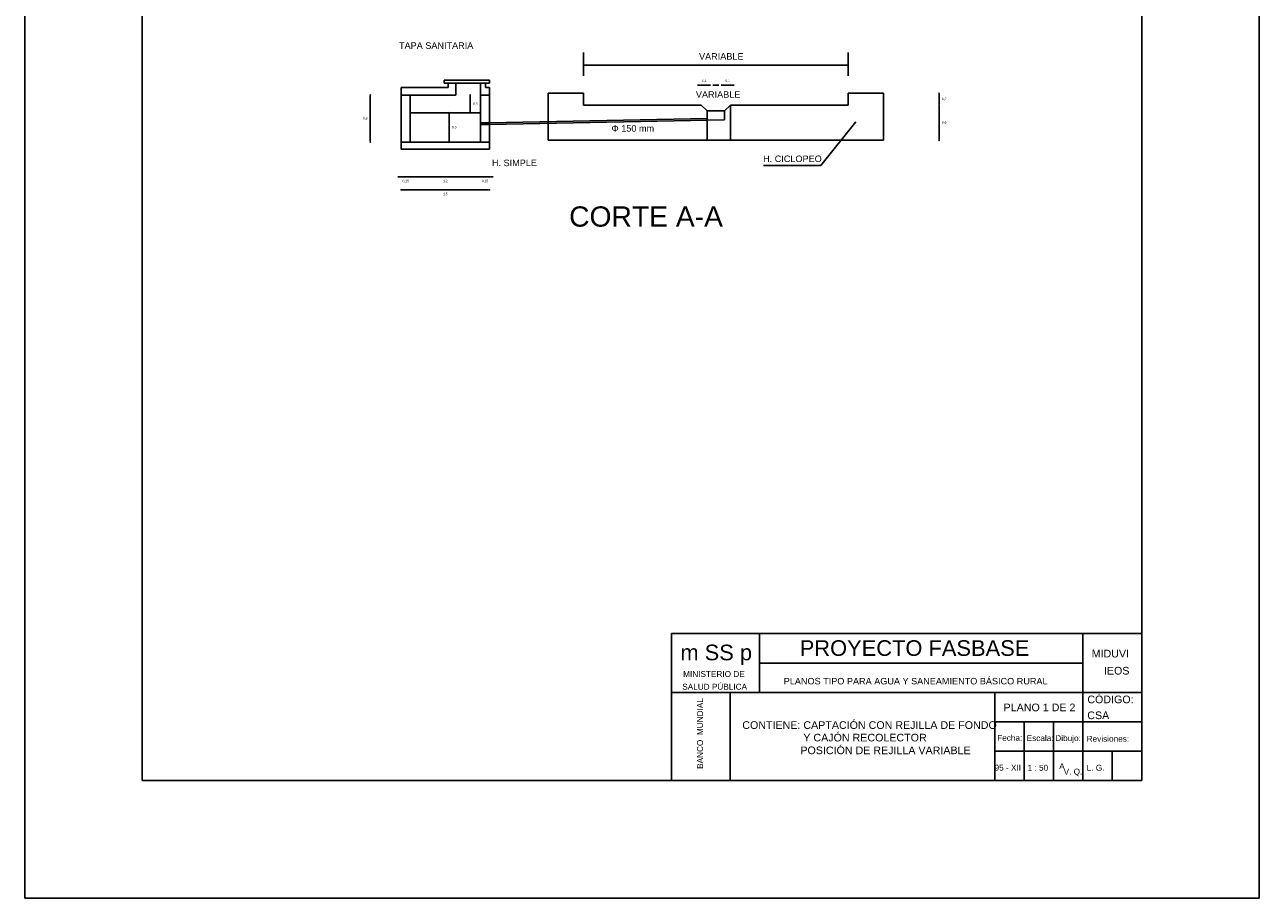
# Model space of a CAD drawing. Header units: metres. Extents: x 2029 to 4131, y 3282 to 4383.
# Tile 7 of 26: x 2161 to 2182, y 4353 to 4368. Entities that reach past the tile are written whole.
import ezdxf
from ezdxf.enums import TextEntityAlignment as Align

# ---------------------------------------------------------------- set-up
doc = ezdxf.new("R2010")
doc.units = ezdxf.units.M
doc.linetypes.add('ACAD_ISO02W100', pattern=[15, 12, -3])
doc.layers.add('Cotas', color=7, linetype='Continuous')
doc.layers.add('Dibujo', color=7, linetype='Continuous')
doc.styles.add('Annotative', font='arial.ttf')
doc.styles.get("Standard").update_dxf_attribs({"font": 'arial.ttf'})
doc.dimstyles.new('Vero', dxfattribs={"dimtxt": 0.04, "dimasz": 0.03, "dimexe": 1.25, "dimexo": 0.625, "dimgap": 0.05, "dimtad": 2, "dimtih": 1, "dimtoh": 1, "dimtxsty": 'Standard', "dimblk": 'DOT', "dimcen": 0, "dimse1": 1, "dimse2": 1, "dimadec": 0, "dimazin": 0, "dimtfac": 1, "dimtix": 1, "dimtmove": 0, "dimatfit": 2, "dimfxl": 1, "dimarcsym": 2})

# ---------------------------------------------------------------- blocks, each defined once
blk = doc.blocks.new('_Dot')
at = {"color": 0, "linetype": 'ByBlock', "lineweight": -2}
blk.add_line((-0.5, 0), (-1, 0), dxfattribs=at)
at = {"color": 0, "linetype": 'ByBlock', "const_width": 0.5}
blk.add_lwpolyline([(-0.25, 0, 1), (0.25, 0, 1)], format="xyb", close=True, dxfattribs=at)
blk = doc.blocks.new('*D16')
at = {"layer": 'Cotas', "color": 0, "linetype": 'ACAD_ISO02W100', "lineweight": -2, "transparency": 16777216}
blk.add_line((2166.949, 4365.308), (2168.389, 4365.308), dxfattribs=at)
at = {"layer": 'Defpoints', "color": 0, "linetype": 'ACAD_ISO02W100', "transparency": 16777216}
for p in [(2166.919, 4366), (2168.419, 4366), (2168.419, 4365.308)]:
    blk.add_point(p, dxfattribs=at)
at = {"layer": 'Cotas', "color": 0, "linetype": 'ACAD_ISO02W100', "lineweight": -2, "transparency": 16777216, "xscale": 0.03, "yscale": 0.03, "zscale": 0.03, "rotation": 180}
blk.add_blockref('_Dot', (2166.919, 4365.308), dxfattribs=at)
at = {"layer": 'Cotas', "color": 0, "linetype": 'ACAD_ISO02W100', "lineweight": -2, "transparency": 16777216, "xscale": 0.03, "yscale": 0.03, "zscale": 0.03}
blk.add_blockref('_Dot', (2168.419, 4365.308), dxfattribs=at)
at = {"layer": 'Cotas', "color": 0, "linetype": 'ACAD_ISO02W100', "transparency": 16777216, "insert": (2167.669, 4365.234), "char_height": 0.04, "attachment_point": 5}
blk.add_mtext('1,5', dxfattribs=at)
blk = doc.blocks.new('*D17')
at = {"layer": 'Cotas', "color": 0, "linetype": 'ACAD_ISO02W100', "lineweight": -2, "transparency": 16777216}
for p, q in [((2166.889, 4365.529), (2166.859, 4365.529)), ((2167.069, 4365.529), (2166.919, 4365.529)), ((2167.099, 4365.529), (2167.129, 4365.529))]:
    blk.add_line(p, q, dxfattribs=at)
at = {"layer": 'Defpoints', "color": 0, "linetype": 'ACAD_ISO02W100', "transparency": 16777216}
for p in [(2166.919, 4366.15), (2167.069, 4366.15), (2166.919, 4365.529)]:
    blk.add_point(p, dxfattribs=at)
at = {"layer": 'Cotas', "color": 0, "linetype": 'ACAD_ISO02W100', "lineweight": -2, "transparency": 16777216, "xscale": 0.03, "yscale": 0.03, "zscale": 0.03}
blk.add_blockref('_Dot', (2166.919, 4365.529), dxfattribs=at)
at = {"layer": 'Cotas', "color": 0, "linetype": 'ACAD_ISO02W100', "lineweight": -2, "transparency": 16777216, "xscale": 0.03, "yscale": 0.03, "zscale": 0.03, "rotation": 180}
blk.add_blockref('_Dot', (2167.069, 4365.529), dxfattribs=at)
at = {"layer": 'Cotas', "color": 0, "linetype": 'ACAD_ISO02W100', "transparency": 16777216, "insert": (2166.994, 4365.455), "char_height": 0.04, "attachment_point": 5}
blk.add_mtext('0,15', dxfattribs=at)
blk = doc.blocks.new('*D18')
at = {"layer": 'Cotas', "color": 0, "linetype": 'ACAD_ISO02W100', "lineweight": -2, "transparency": 16777216}
blk.add_line((2167.099, 4365.529), (2168.239, 4365.529), dxfattribs=at)
at = {"layer": 'Defpoints', "color": 0, "linetype": 'ACAD_ISO02W100', "transparency": 16777216}
for p in [(2167.069, 4366.15), (2168.269, 4366.15), (2168.269, 4365.529)]:
    blk.add_point(p, dxfattribs=at)
at = {"layer": 'Cotas', "color": 0, "linetype": 'ACAD_ISO02W100', "lineweight": -2, "transparency": 16777216, "xscale": 0.03, "yscale": 0.03, "zscale": 0.03, "rotation": 180}
blk.add_blockref('_Dot', (2167.069, 4365.529), dxfattribs=at)
at = {"layer": 'Cotas', "color": 0, "linetype": 'ACAD_ISO02W100', "lineweight": -2, "transparency": 16777216, "xscale": 0.03, "yscale": 0.03, "zscale": 0.03}
blk.add_blockref('_Dot', (2168.269, 4365.529), dxfattribs=at)
at = {"layer": 'Cotas', "color": 0, "linetype": 'ACAD_ISO02W100', "transparency": 16777216, "insert": (2167.669, 4365.455), "char_height": 0.04, "attachment_point": 5}
blk.add_mtext('1,2', dxfattribs=at)
blk = doc.blocks.new('*D19')
at = {"layer": 'Cotas', "color": 0, "linetype": 'ACAD_ISO02W100', "lineweight": -2, "transparency": 16777216}
for p, q in [((2168.239, 4365.529), (2168.209, 4365.529)), ((2168.269, 4365.529), (2168.419, 4365.529)), ((2168.449, 4365.529), (2168.479, 4365.529))]:
    blk.add_line(p, q, dxfattribs=at)
at = {"layer": 'Defpoints', "color": 0, "linetype": 'ACAD_ISO02W100', "transparency": 16777216}
for p in [(2168.269, 4366.15), (2168.419, 4366.15), (2168.419, 4365.529)]:
    blk.add_point(p, dxfattribs=at)
at = {"layer": 'Cotas', "color": 0, "linetype": 'ACAD_ISO02W100', "lineweight": -2, "transparency": 16777216, "xscale": 0.03, "yscale": 0.03, "zscale": 0.03}
blk.add_blockref('_Dot', (2168.269, 4365.529), dxfattribs=at)
at = {"layer": 'Cotas', "color": 0, "linetype": 'ACAD_ISO02W100', "lineweight": -2, "transparency": 16777216, "xscale": 0.03, "yscale": 0.03, "zscale": 0.03, "rotation": 180}
blk.add_blockref('_Dot', (2168.419, 4365.529), dxfattribs=at)
at = {"layer": 'Cotas', "color": 0, "linetype": 'ACAD_ISO02W100', "transparency": 16777216, "insert": (2168.344, 4365.455), "char_height": 0.04, "attachment_point": 5}
blk.add_mtext('0,15', dxfattribs=at)
blk = doc.blocks.new('*D20')
at = {"layer": 'Cotas', "color": 0, "linetype": 'ACAD_ISO02W100', "lineweight": -2, "transparency": 16777216}
for p, q in [((2171.989, 4367.086), (2171.959, 4367.086)), ((2172.119, 4367.086), (2172.019, 4367.086)), ((2172.149, 4367.086), (2172.179, 4367.086))]:
    blk.add_line(p, q, dxfattribs=at)
at = {"layer": 'Defpoints', "color": 0, "linetype": 'ACAD_ISO02W100', "transparency": 16777216}
for p in [(2172.019, 4367.086), (2172.019, 4366.75), (2172.119, 4366.65)]:
    blk.add_point(p, dxfattribs=at)
at = {"layer": 'Cotas', "color": 0, "linetype": 'ACAD_ISO02W100', "lineweight": -2, "transparency": 16777216, "xscale": 0.03, "yscale": 0.03, "zscale": 0.03}
blk.add_blockref('_Dot', (2172.019, 4367.086), dxfattribs=at)
at = {"layer": 'Cotas', "color": 0, "linetype": 'ACAD_ISO02W100', "lineweight": -2, "transparency": 16777216, "xscale": 0.03, "yscale": 0.03, "zscale": 0.03, "rotation": 180}
blk.add_blockref('_Dot', (2172.119, 4367.086), dxfattribs=at)
at = {"layer": 'Cotas', "color": 0, "linetype": 'ACAD_ISO02W100', "transparency": 16777216, "insert": (2172.069, 4367.16), "char_height": 0.04, "attachment_point": 5}
blk.add_mtext('0,1', dxfattribs=at)
blk = doc.blocks.new('*D21')
at = {"layer": 'Cotas', "color": 0, "linetype": 'ACAD_ISO02W100', "lineweight": -2, "transparency": 16777216}
for p, q in [((2172.389, 4367.086), (2172.359, 4367.086)), ((2172.419, 4367.086), (2172.519, 4367.086)), ((2172.549, 4367.086), (2172.579, 4367.086))]:
    blk.add_line(p, q, dxfattribs=at)
at = {"layer": 'Defpoints', "color": 0, "linetype": 'ACAD_ISO02W100', "transparency": 16777216}
for p in [(2172.519, 4367.086), (2172.519, 4366.75), (2172.419, 4366.65)]:
    blk.add_point(p, dxfattribs=at)
at = {"layer": 'Cotas', "color": 0, "linetype": 'ACAD_ISO02W100', "lineweight": -2, "transparency": 16777216, "xscale": 0.03, "yscale": 0.03, "zscale": 0.03}
blk.add_blockref('_Dot', (2172.419, 4367.086), dxfattribs=at)
at = {"layer": 'Cotas', "color": 0, "linetype": 'ACAD_ISO02W100', "lineweight": -2, "transparency": 16777216, "xscale": 0.03, "yscale": 0.03, "zscale": 0.03, "rotation": 180}
blk.add_blockref('_Dot', (2172.519, 4367.086), dxfattribs=at)
at = {"layer": 'Cotas', "color": 0, "linetype": 'ACAD_ISO02W100', "transparency": 16777216, "insert": (2172.469, 4367.16), "char_height": 0.04, "attachment_point": 5}
blk.add_mtext('0,1', dxfattribs=at)
blk = doc.blocks.new('*D22')
at = {"layer": 'Cotas', "color": 0, "linetype": 'ACAD_ISO02W100', "lineweight": -2, "transparency": 16777216}
blk.add_line((2166.392, 4366.89), (2166.392, 4366.15), dxfattribs=at)
at = {"layer": 'Defpoints', "color": 0, "linetype": 'ACAD_ISO02W100', "transparency": 16777216}
for p in [(2166.919, 4366.92), (2166.392, 4366.12), (2166.919, 4366.12)]:
    blk.add_point(p, dxfattribs=at)
at = {"layer": 'Cotas', "color": 0, "linetype": 'ACAD_ISO02W100', "lineweight": -2, "transparency": 16777216, "xscale": 0.03, "yscale": 0.03, "zscale": 0.03}
for p, rotation in [((2166.392, 4366.92), 90), ((2166.392, 4366.12), 270)]:
    blk.add_blockref('_Dot', p, dxfattribs=dict(at, rotation=rotation))
at = {"layer": 'Cotas', "color": 0, "linetype": 'ACAD_ISO02W100', "transparency": 16777216, "insert": (2166.305, 4366.52), "char_height": 0.04, "attachment_point": 5}
blk.add_mtext('0,8', dxfattribs=at)
blk = doc.blocks.new('*D23')
at = {"layer": 'Cotas', "color": 0, "linetype": 'ACAD_ISO02W100', "lineweight": -2, "transparency": 16777216}
blk.add_line((2167.732, 4366.15), (2167.732, 4366.59), dxfattribs=at)
at = {"layer": 'Defpoints', "color": 0, "linetype": 'ACAD_ISO02W100', "transparency": 16777216}
for p in [(2167.069, 4366.62), (2167.732, 4366.62), (2167.069, 4366.12)]:
    blk.add_point(p, dxfattribs=at)
at = {"layer": 'Cotas', "color": 0, "linetype": 'ACAD_ISO02W100', "lineweight": -2, "transparency": 16777216, "xscale": 0.03, "yscale": 0.03, "zscale": 0.03}
for p, rotation in [((2167.732, 4366.62), 90), ((2167.732, 4366.12), 270)]:
    blk.add_blockref('_Dot', p, dxfattribs=dict(at, rotation=rotation))
at = {"layer": 'Cotas', "color": 0, "linetype": 'ACAD_ISO02W100', "transparency": 16777216, "insert": (2167.819, 4366.37), "char_height": 0.04, "attachment_point": 5}
blk.add_mtext('0,5', dxfattribs=at)
blk = doc.blocks.new('*D24')
at = {"layer": 'Cotas', "color": 0, "linetype": 'ACAD_ISO02W100', "lineweight": -2, "transparency": 16777216}
blk.add_line((2168.091, 4366.65), (2168.091, 4366.89), dxfattribs=at)
at = {"layer": 'Defpoints', "color": 0, "linetype": 'ACAD_ISO02W100', "transparency": 16777216}
for p in [(2167.669, 4366.92), (2168.091, 4366.92), (2167.669, 4366.62)]:
    blk.add_point(p, dxfattribs=at)
at = {"layer": 'Cotas', "color": 0, "linetype": 'ACAD_ISO02W100', "lineweight": -2, "transparency": 16777216, "xscale": 0.03, "yscale": 0.03, "zscale": 0.03}
for p, rotation in [((2168.091, 4366.92), 90), ((2168.091, 4366.62), 270)]:
    blk.add_blockref('_Dot', p, dxfattribs=dict(at, rotation=rotation))
at = {"layer": 'Cotas', "color": 0, "linetype": 'ACAD_ISO02W100', "transparency": 16777216, "insert": (2168.177, 4366.77), "char_height": 0.04, "attachment_point": 5}
blk.add_mtext('0,3', dxfattribs=at)
blk = doc.blocks.new('*D25')
at = {"layer": 'Cotas', "color": 0, "linetype": 'ACAD_ISO02W100', "lineweight": -2, "transparency": 16777216}
blk.add_line((2176.066, 4366.78), (2176.066, 4366.92), dxfattribs=at)
at = {"layer": 'Defpoints', "color": 0, "linetype": 'ACAD_ISO02W100', "transparency": 16777216}
for p in [(2174.519, 4366.95), (2174.519, 4366.75), (2176.066, 4366.95)]:
    blk.add_point(p, dxfattribs=at)
at = {"layer": 'Cotas', "color": 0, "linetype": 'ACAD_ISO02W100', "lineweight": -2, "transparency": 16777216, "xscale": 0.03, "yscale": 0.03, "zscale": 0.03}
for p, rotation in [((2176.066, 4366.95), 90), ((2176.066, 4366.75), 270)]:
    blk.add_blockref('_Dot', p, dxfattribs=dict(at, rotation=rotation))
at = {"layer": 'Cotas', "color": 0, "linetype": 'ACAD_ISO02W100', "transparency": 16777216, "insert": (2176.152, 4366.85), "char_height": 0.04, "attachment_point": 5}
blk.add_mtext('0,2', dxfattribs=at)
blk = doc.blocks.new('*D26')
at = {"layer": 'Cotas', "color": 0, "linetype": 'ACAD_ISO02W100', "lineweight": -2, "transparency": 16777216}
blk.add_line((2176.066, 4366.18), (2176.066, 4366.72), dxfattribs=at)
at = {"layer": 'Defpoints', "color": 0, "linetype": 'ACAD_ISO02W100', "transparency": 16777216}
for p in [(2175.119, 4366.75), (2176.066, 4366.75), (2175.119, 4366.15)]:
    blk.add_point(p, dxfattribs=at)
at = {"layer": 'Cotas', "color": 0, "linetype": 'ACAD_ISO02W100', "lineweight": -2, "transparency": 16777216, "xscale": 0.03, "yscale": 0.03, "zscale": 0.03}
for p, rotation in [((2176.066, 4366.75), 90), ((2176.066, 4366.15), 270)]:
    blk.add_blockref('_Dot', p, dxfattribs=dict(at, rotation=rotation))
at = {"layer": 'Cotas', "color": 0, "linetype": 'ACAD_ISO02W100', "transparency": 16777216, "insert": (2176.153, 4366.45), "char_height": 0.04, "attachment_point": 5}
blk.add_mtext('0,6', dxfattribs=at)

msp = doc.modelspace()

# ---------------------------------------------------------------- linework, layer by layer
at = {"layer": 'Cotas', "linetype": 'ACAD_ISO02W100'}
for p, q in [((2170.019, 4367.247), (2170.019, 4367.645)), ((2174.519, 4367.247), (2174.519, 4367.645)), ((2170.019, 4367.427), (2174.519, 4367.427)), ((2172.219, 4367.086), (2172.319, 4367.086)), ((2174.054, 4365.722), (2174.652, 4366.464)), ((2173.081, 4365.722), (2174.054, 4365.722))]:
    msp.add_line(p, q, dxfattribs=at)
at = {"layer": 'Dibujo', "color": 0, "linetype": 'ByBlock'}
for p, q in [((2160.513, 4353.265), (2160.513, 4382.965)), ((2181.513, 4382.965), (2181.513, 4353.265)), ((2162.513, 4380.965), (2162.513, 4355.265)), ((2179.513, 4380.965), (2179.513, 4355.265)), ((2171.513, 4357.765), (2171.513, 4355.265)), ((2179.513, 4357.765), (2171.513, 4357.765)), ((2173.013, 4357.765), (2173.013, 4356.765)), ((2178.513, 4355.265), (2178.513, 4357.765)), ((2178.513, 4357.265), (2173.013, 4357.265)), ((2179.513, 4356.765), (2171.513, 4356.765)), ((2172.513, 4356.765), (2172.513, 4355.265)), ((2172.513, 4355.265), (2172.513, 4356.765)), ((2177.013, 4355.265), (2177.013, 4356.765)), ((2179.513, 4356.265), (2177.013, 4356.265)), ((2177.513, 4355.265), (2177.513, 4356.265)), ((2178.013, 4355.265), (2178.013, 4356.265)), ((2179.513, 4355.765), (2177.013, 4355.765)), ((2179.013, 4355.265), (2179.013, 4355.765)), ((2179.513, 4355.265), (2162.513, 4355.265)), ((2181.513, 4353.265), (2160.513, 4353.265))]:
    msp.add_line(p, q, dxfattribs=at)
at = {"layer": 'Dibujo', "linetype": 'ACAD_ISO02W100'}
for p, q in [((2167.649, 4367.17), (2168.419, 4367.17)), ((2167.649, 4367.12), (2167.649, 4367.17)), ((2168.419, 4367.12), (2168.419, 4367.17)), ((2166.919, 4366), (2166.919, 4367.05)), ((2166.919, 4367.05), (2167.719, 4367.05)), ((2167.649, 4367.12), (2168.419, 4367.12)), ((2167.719, 4367.05), (2167.719, 4367.12)), ((2167.849, 4366.92), (2167.849, 4367.12)), ((2168.269, 4366.12), (2168.269, 4367.12)), ((2168.349, 4367.05), (2168.349, 4367.12)), ((2168.419, 4367.05), (2168.349, 4367.05)), ((2168.419, 4366), (2168.419, 4367.05)), ((2166.919, 4366.92), (2167.849, 4366.92)), ((2167.069, 4366.12), (2167.069, 4366.92)), ((2168.419, 4366.92), (2168.269, 4366.92)), ((2169.419, 4366.95), (2170.019, 4366.95)), ((2169.419, 4366.15), (2169.419, 4366.95)), ((2170.019, 4366.95), (2170.019, 4366.75)), ((2170.019, 4366.75), (2172.019, 4366.75)), ((2172.119, 4366.65), (2172.019, 4366.75)), ((2172.119, 4366.75), (2172.119, 4366.75)), ((2172.419, 4366.65), (2172.519, 4366.75)), ((2172.519, 4366.75), (2172.519, 4366.75)), ((2172.519, 4366.75), (2174.519, 4366.75)), ((2172.519, 4366.75), (2172.519, 4366.15)), ((2174.519, 4366.75), (2174.519, 4366.95)), ((2174.519, 4366.95), (2175.119, 4366.95)), ((2175.119, 4366.95), (2175.119, 4366.15)), ((2167.069, 4366.62), (2168.269, 4366.62)), ((2172.119, 4366.65), (2172.419, 4366.65)), ((2172.119, 4366.65), (2172.119, 4366.15)), ((2172.419, 4366.65), (2172.419, 4366.5)), ((2168.419, 4366.45), (2168.269, 4366.45)), ((2168.419, 4366.42), (2168.269, 4366.42)), ((2168.419, 4366.45), (2172.119, 4366.522)), ((2168.419, 4366.42), (2172.419, 4366.5)), ((2166.919, 4366.12), (2168.419, 4366.12)), ((2169.419, 4366.15), (2175.119, 4366.15)), ((2166.919, 4366), (2168.419, 4366))]:
    msp.add_line(p, q, dxfattribs=at)

# ---------------------------------------------------------------- texts
for s, height, p in [('TAPA SANITARIA', 0.11079, (2166.88, 4367.705)), ('VARIABLE', 0.1108, (2171.983, 4367.521)), ('VARIABLE', 0.1108, (2171.93, 4366.873)), ('Φ 150 mm', 0.1108, (2170.494, 4366.298)), ('H. SIMPLE', 0.1108, (2168.461, 4365.711)), ('H. CICLOPEO', 0.11079, (2173.073, 4365.781)), ('CORTE A-A', 0.3439, (2169.774, 4364.683))]:
    msp.add_text(s, height=height, dxfattribs=at).set_placement(p)
at = {"layer": 'Dibujo', "color": 0, "linetype": 'ByBlock'}
for s, height, p in [('m SS p', 0.2662, (2171.666, 4357.311)), ('PROYECTO FASBASE', 0.26624, (2173.696, 4357.386)), ('PLANOS TIPO PARA AGUA Y SANEAMIENTO BÁSICO RURAL', 0.11076, (2173.424, 4356.901))]:
    msp.add_text(s, height=height, dxfattribs=at).set_placement(p)
at = {"layer": 'Dibujo', "color": 0, "linetype": 'ByBlock', "style": 'Annotative'}
for s, p in [('MIDUVI', (2178.662, 4357.36)), ('IEOS', (2178.87, 4357.069)), ('CÓDIGO:', (2178.588, 4356.581)), ('PLANO 1 DE 2', (2177.164, 4356.445)), ('CONTIENE: CAPTACIÓN CON REJILLA DE FONDO', (2172.719, 4356.145)), ('CSA', (2178.587, 4356.311))]:
    msp.add_text(s, height=0.13, dxfattribs=at).set_placement(p)
at = {"layer": 'Dibujo', "color": 0, "linetype": 'ByBlock'}
for s, p in [('MINISTERIO DE', (2172.237, 4357.028)), ('SALUD PÚBLICA', (2172.249, 4356.812)), ('Fecha:', (2177.268, 4355.943)), ('Escala:', (2177.785, 4355.938)), ('Dibujo:', (2178.261, 4355.938)), ('Revisiones:', (2178.938, 4355.927)), ('95 - XII', (2177.235, 4355.436)), ('1 : 50', (2177.747, 4355.434)), ('A', (2178.156, 4355.461)), ('V. Q.', (2178.344, 4355.368)), ('L. G. ', (2178.747, 4355.434))]:
    msp.add_text(s, height=0.1, dxfattribs=at).set_placement(p, align=Align.CENTER)
msp.add_text('BANCO  MUNDIAL', height=0.1, rotation=90, dxfattribs=at).set_placement((2172.05, 4356.067), align=Align.CENTER)
at = {"layer": 'Dibujo', "color": 0, "linetype": 'ByBlock', "insert": (2173.707, 4356.062), "char_height": 0.13, "width": 3.14564, "attachment_point": 1}
msp.add_mtext(' Y CAJÓN RECOLECTOR \\PPOSICIÓN DE REJILLA VARIABLE', dxfattribs=at)

# ---------------------------------------------------------------- dimensions: what is measured, and where the dimension line sits
at = {"layer": 'Cotas', "linetype": 'ACAD_ISO02W100'}
for base, p1, p2, picture, middle in [((2172.019, 4367.086), (2172.119, 4366.65), (2172.019, 4366.75), '*D20', (2172.069, 4367.16)), ((2172.519, 4367.086), (2172.419, 4366.65), (2172.519, 4366.75), '*D21', (2172.469, 4367.16)), ((2166.919, 4365.529), (2167.069, 4366.15), (2166.919, 4366.15), '*D17', (2166.994, 4365.455)), ((2168.269, 4365.529), (2167.069, 4366.15), (2168.269, 4366.15), '*D18', (2167.669, 4365.455)), ((2168.419, 4365.529), (2168.269, 4366.15), (2168.419, 4366.15), '*D19', (2168.344, 4365.455)), ((2168.419, 4365.308), (2166.919, 4366), (2168.419, 4366), '*D16', (2167.669, 4365.234))]:
    dim = msp.add_linear_dim(base=base, p1=p1, p2=p2, dimstyle='Vero', dxfattribs=at)
    dim.commit()
    dim.dimension.update_dxf_attribs({"geometry": picture, "text_midpoint": middle})
for base, p1, p2, picture, middle in [((2176.066, 4366.95), (2174.519, 4366.75), (2174.519, 4366.95), '*D25', (2176.152, 4366.85)), ((2166.392, 4366.12), (2166.919, 4366.92), (2166.919, 4366.12), '*D22', (2166.305, 4366.52)), ((2168.091, 4366.92), (2167.669, 4366.62), (2167.669, 4366.92), '*D24', (2168.177, 4366.77)), ((2176.066, 4366.75), (2175.119, 4366.15), (2175.119, 4366.75), '*D26', (2176.153, 4366.45)), ((2167.732, 4366.62), (2167.069, 4366.12), (2167.069, 4366.62), '*D23', (2167.819, 4366.37))]:
    dim = msp.add_linear_dim(base=base, p1=p1, p2=p2, angle=90, dimstyle='Vero', dxfattribs=at)
    dim.commit()
    dim.dimension.update_dxf_attribs({"geometry": picture, "text_midpoint": middle})

doc.saveas('drawing.dxf')
